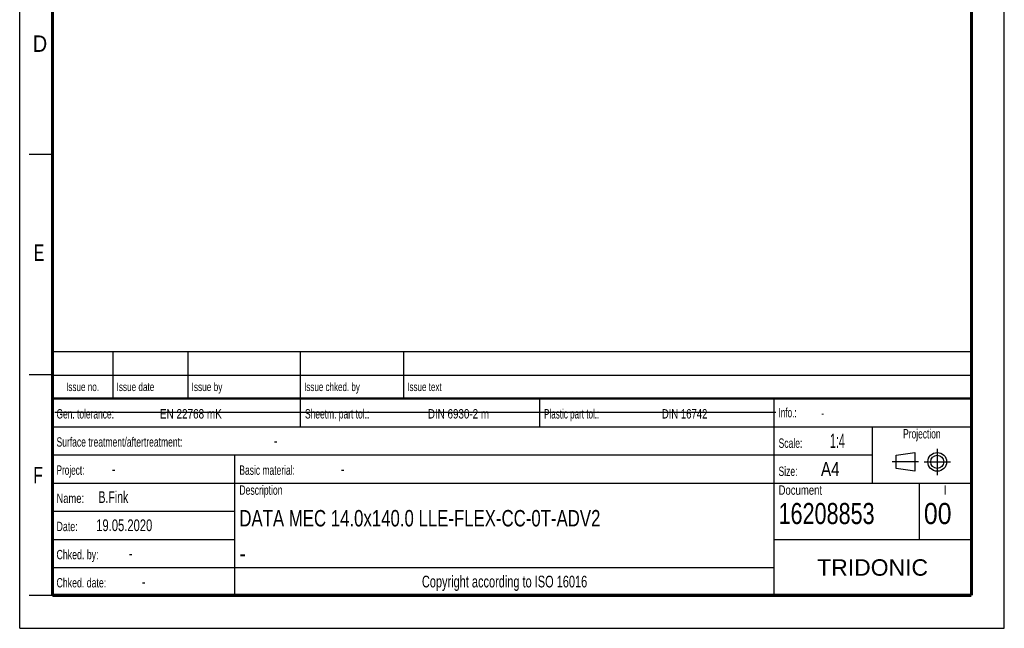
# Model space of a CAD drawing. Header units: millimetres. Extents: x 0 to 210, y 0 to 297.
# Tile 1 of 15: x 0 to 210, y 0 to 130. Entities that reach past the tile are written whole.
import ezdxf
from ezdxf.enums import TextEntityAlignment as Align

# ---------------------------------------------------------------- set-up
doc = ezdxf.new("R2010")
doc.units = ezdxf.units.MM
doc.header["$LTSCALE"] = 19.36
doc.linetypes.add('CENTER', pattern=[0.6, 0.375, -0.075, 0.075, -0.075])
doc.layers.get('0').update_dxf_attribs({"linetype": 'CONTINUOUS'})
doc.layers.add('DEFAULT_1', color=7, linetype='CENTER')
doc.layers.add('Z_NOTICE', color=7, linetype='CONTINUOUS')
doc.styles.get("Standard").update_dxf_attribs({"font": 'txt', "width": 0.7})
doc.styles.add('TEXTSTYLE_2', font='txt', dxfattribs={"width": 0.75})
doc.styles.add('TEXTSTYLE_5', font='arial.ttf')

# ---------------------------------------------------------------- blocks, each defined once
blk = doc.blocks.new('PROJEKTIONSMETHODE_BL0', base_point=(192.31, 35.47))
at = {"color": 2, "linetype": 'CONTINUOUS'}
for p, q in [((186.91, 36.87), (190.91, 37.47)), ((186.91, 34.07), (186.91, 36.87)), ((190.91, 37.47), (190.91, 33.47)), ((190.91, 33.47), (186.91, 34.07))]:
    blk.add_line(p, q, dxfattribs=at)
for radius in [2, 1.4]:
    blk.add_circle((195.71, 35.47), radius, dxfattribs=at)
at = {"layer": 'DEFAULT_1', "color": 2, "linetype": 'CENTER'}
for p, q in [((195.71, 38.27), (195.71, 32.67)), ((191.71, 35.47), (186.11, 35.47)), ((192.91, 35.47), (198.5, 35.47))]:
    blk.add_line(p, q, dxfattribs=at)

msp = doc.modelspace()

# ---------------------------------------------------------------- linework, layer by layer
at = {"color": 2, "linetype": 'CONTINUOUS'}
for p, q in [((0, 0), (0, 297)), ((210, 0), (210, 297)), ((7, 101), (2, 101)), ((6.9136, 48.9602), (6.9136, 58.9602)), ((6.9136, 58.9602), (202.9136, 58.9602)), ((19.9136, 48.9602), (19.9136, 58.9602)), ((35.9136, 48.9602), (35.9136, 58.9602)), ((59.9136, 48.9602), (59.9136, 58.9602)), ((81.9136, 48.9602), (81.9136, 58.9602)), ((202.9136, 48.9602), (202.9136, 58.9602)), ((7, 54), (2, 54)), ((6.9136, 53.9602), (202.9136, 53.9602)), ((6.9135, 6.9601), (6.9135, 48.9601)), ((6.9135, 48.9601), (202.9135, 48.9601)), ((6.9136, 48.9602), (202.9136, 48.9602)), ((59.9135, 42.9601), (59.9135, 48.9601)), ((110.9135, 42.9601), (110.9135, 48.9601)), ((160.9135, 6.9601), (160.9135, 48.9601)), ((202.9135, 6.9601), (202.9135, 48.9601)), ((6.9135, 42.9601), (202.9135, 42.9601)), ((181.9135, 30.9601), (181.9135, 42.9601)), ((6.9135, 36.9601), (181.9135, 36.9601)), ((45.9135, 6.9601), (45.9135, 36.9601)), ((6.9135, 30.9601), (202.9135, 30.9601)), ((191.9135, 18.9601), (191.9135, 30.9601)), ((6.9135, 24.9601), (45.9135, 24.9601)), ((6.9135, 18.9601), (45.9135, 18.9601)), ((160.9135, 18.9601), (202.9135, 18.9601)), ((6.9135, 12.9601), (160.9135, 12.9601)), ((7, 7), (2, 7)), ((6.9135, 6.9601), (202.9135, 6.9601)), ((0, 0), (210, 0))]:
    msp.add_line(p, q, dxfattribs=at)
at = {"color": 7, "linetype": 'CONTINUOUS'}
msp.add_line((7.4681, 46.0424), (161.2681, 46.0424), dxfattribs=at)
for points, const_width in [([(7, 7), (7, 290)], 0.7), ([(203, 7), (203, 290)], 0.7), ([(7, 49), (203, 49)], 0.5), ([(7, 7), (203, 7)], 0.7)]:
    msp.add_lwpolyline(points, dxfattribs=dict(at, const_width=const_width))

# ---------------------------------------------------------------- block references
at = {"color": 2, "linetype": 'CONTINUOUS'}
msp.add_blockref('PROJEKTIONSMETHODE_BL0', (192.3051, 35.4697), dxfattribs=at)

# ---------------------------------------------------------------- texts
at = {"color": 5, "linetype": 'CONTINUOUS', "style": 'TEXTSTYLE_2'}
for s, width, p in [('D', 0.904762, (2.8073, 122.8572)), ('E', 0.714286, (3.0025, 78.3025)), ('F', 0.714286, (2.9222, 30.897))]:
    msp.add_text(s, height=3.5, dxfattribs=dict(at, width=width)).set_placement(p)
at = {"layer": 'Z_NOTICE', "color": 5, "linetype": 'CONTINUOUS', "style": 'TEXTSTYLE_2'}
for s, height, width, p in [('Issue date ', 1.8, 0.725108, (20.6636, 50.5602)), ('Issue by ', 1.8, 0.732804, (36.6636, 50.5602)), ('Issue chked. by', 1.8, 0.711111, (60.6636, 50.5602)), ('Issue text ', 1.8, 0.712121, (82.6636, 50.5602)), ('Gen. tolerance:', 2, 0.669841, (7.851, 44.7101)), ('EN 22768 mK', 2, 0.792208, (29.9106, 44.7101)), ('Sheetm. part tol.:', 2, 0.67328, (60.851, 44.7101)), ('DIN 6930-2 m', 2, 0.78373, (87.0534, 44.7101)), ('Plastic part tol.:', 2, 0.642857, (111.851, 44.7101)), ('DIN 16742', 2, 0.759259, (136.9582, 44.7101)), ('Info.: ', 2, 0.64966, (161.851, 44.9601)), ('Surface treatment/aftertreatment: ', 2, 0.681373, (7.851, 38.7101)), ('Scale:  ', 2, 0.684524, (161.851, 38.4601)), ('1:4', 3, 0.571429, (172.8034, 38.4601)), ('-', 2.5, 0.714286, (54.1844, 38.7101)), ('Project: ', 2, 0.656085, (7.851, 32.7101)), ('-', 2.5, 0.714286, (19.6606, 32.7101)), ('Basic material: ', 2, 0.675595, (46.851, 32.7101)), ('-', 2.5, 0.714286, (68.4701, 32.7101)), ('Size: ', 2, 0.678571, (161.851, 32.4601)), (' A4', 3, 0.809524, (169.9939, 32.4601)), ('B.Fink', 2.5, 0.670635, (16.8034, 26.7101)), ('Description', 2, 0.688312, (46.851, 28.4601)), ('Document', 2, 0.761905, (161.851, 28.4601)), ('Name: ', 2, 0.746032, (7.851, 26.7101)), ('16208853', 4.5, 0.764881, (161.851, 22.2101)), ('00', 4.5, 0.880952, (192.851, 22.2101)), ('19.05.2020', 2.5, 0.714286, (16.3272, 20.7101)), ('Date: ', 2, 0.706349, (7.851, 20.7101)), ('Chked. by: ', 2, 0.701299, (7.851, 14.7101)), ('-', 2.5, 0.714286, (23.2796, 14.7101)), ('Chked. date: ', 2, 0.699634, (7.851, 8.7101)), ('-', 2.5, 0.714286, (26.0415, 8.7101))]:
    msp.add_text(s, height=height, dxfattribs=dict(at, width=width)).set_placement(p)
for s, height, width, p in [('Issue no.', 1.8, 0.719577, (13.4136, 50.5602)), ('Projection', 2, 0.671429, (192.4135, 40.4601)), ('I', 2, 0.833333, (197.4135, 28.4601)), ('Copyright according to ISO 16016', 2.5, 0.700149, (103.4135, 8.7101))]:
    msp.add_text(s, height=height, dxfattribs=dict(at, width=width)).set_placement(p, align=Align.CENTER)
at = {"layer": 'Z_NOTICE', "color": 5, "linetype": 'CONTINUOUS', "width": 0.714286}
msp.add_text('-', height=1.8, dxfattribs=at).set_placement((170.9463, 44.9601))
at = {"layer": 'Z_NOTICE', "color": 7, "linetype": 'CONTINUOUS', "style": 'TEXTSTYLE_2'}
for s, width, p in [('DATA MEC 14.0x140.0 LLE-FLEX-CC-0T-ADV2', 0.764957, (46.851, 21.7101)), ('-', 0.904762, (46.851, 14.2101))]:
    msp.add_text(s, height=3.5, dxfattribs=dict(at, width=width)).set_placement(p)
at = {"layer": 'Z_NOTICE', "color": 5, "linetype": 'CONTINUOUS', "style": 'TEXTSTYLE_5'}
msp.add_text('TRIDONIC', height=3.5, dxfattribs=at).set_placement((181.9135, 11.2101), align=Align.CENTER)

doc.saveas('drawing.dxf')
